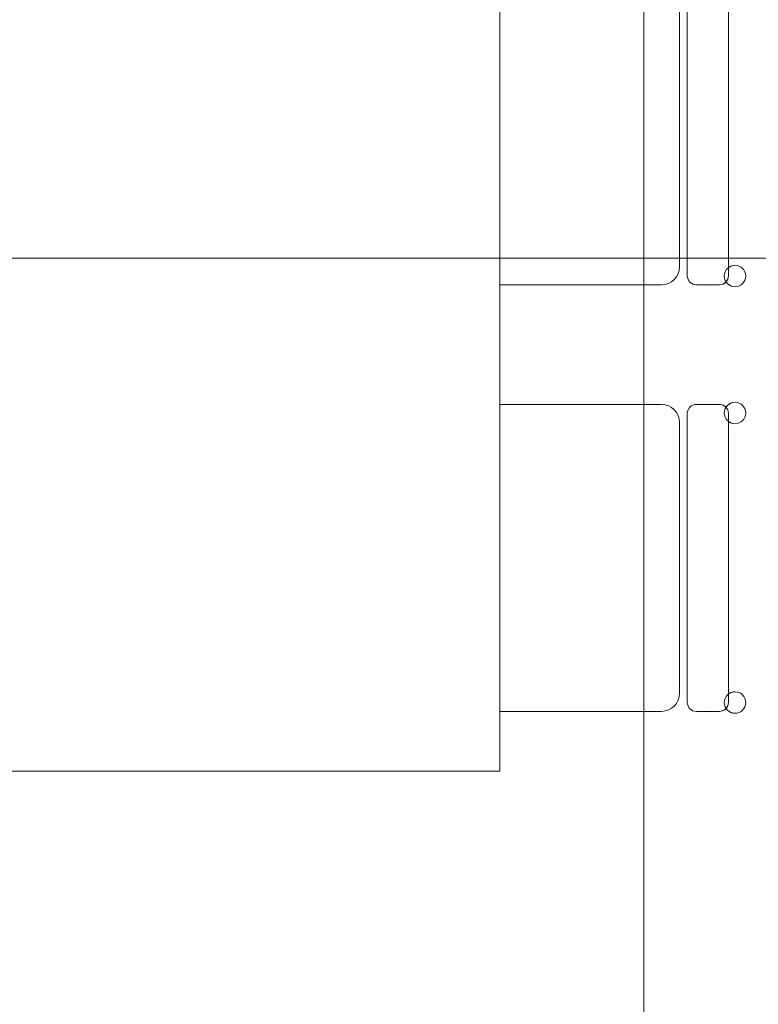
# Model space of a CAD drawing. Header units: centimetres. Extents: x 376 to 6517, y 1901 to 66534.
# Tile 77 of 115: x 2770 to 2874, y 65662 to 65801. Entities that reach past the tile are written whole.
import ezdxf

# ---------------------------------------------------------------- set-up
doc = ezdxf.new("R2010")
doc.units = ezdxf.units.CM
for name, color, linetype, lineweight in [('A-ANNO-DIMS', 7, 'Continuous', 5), ('A-ANNO-DIMS-50', 7, 'Continuous', 5), ('I-FURN', 7, 'Continuous', 5)]:
    doc.layers.add(name, color=color, linetype=linetype, lineweight=lineweight)
doc.styles.add('Arial Narrow_1', font='ARIALN.TTF', dxfattribs={"width": 0.8, "height": 10})
doc.dimstyles.new('standard_wielkość_otworów', dxfattribs={"dimscale": 30.48, "dimtxt": 10.23431, "dimasz": 0.246063, "dimexe": 0.164042, "dimexo": 0.0625, "dimgap": 0, "dimtad": 1, "dimdec": 1, "dimrnd": 0.5, "dimdsep": 46, "dimtxsty": 'Arial Narrow_1', "dimblk1": 'OBLIQUE', "dimblk2": 'OBLIQUE', "dimsah": 1, "dimcen": 0.09, "dimazin": 0, "dimtfac": 1, "dimtdec": 4, "dimtix": 1, "dimtmove": 0, "dimatfit": 3, "dimfxl": 0.164042, "dimfxlon": 1, "dimtvp": 1, "dimtolj": 1, "dimtzin": 0, "dimarcsym": 2})

# ---------------------------------------------------------------- blocks, each defined once
blk = doc.blocks.new('ZZZ Meb Krzesło zwykłe ___FK_v04_0 - przykład-7073046-__-00_00 Przyziemie PB')
at = {"layer": 'I-FURN'}
for p, q in [((-21.59, 10), (-21.59, -12.7)), ((21.59, -12.7), (21.59, 10)), ((20.32, -16.35), (-20.32, -16.35)), ((-20.32, -16.35), (20.32, -16.35)), ((-19.05, -15.24), (19.05, -15.24)), ((-21.59, -17.62), (-21.59, -20.87)), ((-21.59, -17.62), (-21.59, -20.87)), ((21.59, -20.87), (21.59, -17.62)), ((21.59, -17.62), (21.59, -20.87)), ((-20.32, -22.14), (20.32, -22.14)), ((-19.16, -22.14), (19.18, -22.14))]:
    blk.add_line(p, q, dxfattribs=at)
for centre, radius, start, end in [((-19.05, -12.7), 2.54, 180, 270), ((19.05, -12.7), 2.54, 270, 360), ((-20.32, -17.62), 1.27, 90, 180), ((-20.32, -17.62), 1.27, 90, 180), ((20.32, -17.62), 1.27, 360, 90), ((20.32, -17.62), 1.27, 0, 90), ((-20.35, -23.06), 1.51, 360, 180), ((-20.35, -23.06), 1.51, 123.4855, 180), ((-20.32, -20.87), 1.27, 180, 227.4093), ((-20.32, -20.87), 1.27, 180, 270), ((-20.35, -23.06), 1.51, 360, 37.7171), ((20.37, -23.06), 1.51, 360, 180), ((20.37, -23.06), 1.51, 142.2829, 180), ((20.32, -20.87), 1.27, 270, 0), ((20.32, -20.87), 1.27, 313.2379, 360), ((20.37, -23.06), 1.51, 0, 57.1936), ((-20.35, -23.06), 1.51, 180, 360), ((-20.35, -23.06), 1.51, 180, 360), ((20.37, -23.06), 1.51, 180, 360), ((20.37, -23.06), 1.51, 180, 360)]:
    blk.add_arc(centre, radius, start, end, dxfattribs=at)
blk = doc.blocks.new('Meb Stół prosty ___FK_04_1 - Stół prosty 2-9214470-__-00_00 Przyziemie PB')
at = {"layer": 'I-FURN'}
for p, q in [((-118.17, 30.48), (-118.17, -49.52)), ((-118.17, -49.52), (121.83, -49.52))]:
    blk.add_line(p, q, dxfattribs=at)
blk = doc.blocks.new('DIMBLOCK57-__-00_00 Przyziemie PB')
at = {"layer": 'A-ANNO-DIMS-50', "color": 250, "true_color": 0x303030}
for p, q in [((2857.98, 66295.26), (2854.23, 66299.01)), ((2857.98, 66295.26), (2852.98, 66295.26)), ((2857.98, 65544.86), (2857.98, 66295.26)), ((2857.98, 66295.26), (2861.73, 66291.51)), ((2857.98, 66295.26), (2862.98, 66295.26)), ((2857.98, 65544.86), (2854.23, 65548.61)), ((2857.98, 65544.86), (2852.98, 65544.86)), ((2857.98, 65544.86), (2861.73, 65541.11)), ((2857.98, 65544.86), (2862.98, 65544.86))]:
    blk.add_line(p, q, dxfattribs=at)
at = {"layer": 'A-ANNO-DIMS-50', "color": 0, "insert": (2845.05, 65909.42), "char_height": 10, "width": 25.537, "attachment_point": 1, "rotation": 90, "line_spacing_factor": 0.974696, "style": 'Arial Narrow_1'}
blk.add_mtext('750.5', dxfattribs=at)
blk = doc.blocks.new('_Oblique')
at = {"color": 0, "linetype": 'ByBlock', "lineweight": -2}
blk.add_line((-0.5, -0.5), (0.5, 0.5), dxfattribs=at)
blk = doc.blocks.new('DIMBLOCK65-__-00_00 Przyziemie PB')
at = {"layer": 'A-ANNO-DIMS-50', "color": 250, "true_color": 0x303030}
for p, q in [((2481.65, 65767.03), (2481.65, 65772.03)), ((2903.7, 65767.03), (2903.7, 65772.03)), ((2481.65, 65767.03), (2485.4, 65770.78)), ((2903.7, 65767.03), (2907.45, 65770.78)), ((2481.65, 65767.03), (2477.9, 65763.28)), ((2481.65, 65767.03), (2903.7, 65767.03)), ((2481.65, 65767.03), (2481.65, 65762.03)), ((2903.7, 65767.03), (2899.95, 65763.28)), ((2903.7, 65767.03), (2903.7, 65762.03))]:
    blk.add_line(p, q, dxfattribs=at)
at = {"layer": 'A-ANNO-DIMS-50', "color": 0, "insert": (2685.61, 65779.95), "char_height": 10, "width": 16.9597, "attachment_point": 1, "line_spacing_factor": 0.974696, "style": 'Arial Narrow_1'}
blk.add_mtext('422', dxfattribs=at)

msp = doc.modelspace()

# ---------------------------------------------------------------- block references
at = {"layer": 'I-FURN'}
for name, p, rotation in [('Meb Stół prosty ___FK_04_1 - Stół prosty 2-9214470-__-00_00 Przyziemie PB', (2788.23, 65813.04), 90.00000000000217), ('ZZZ Meb Krzesło zwykłe ___FK_v04_0 - przykład-7073046-__-00_00 Przyziemie PB', (2847.75, 65784.86), 90.00000000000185), ('ZZZ Meb Krzesło zwykłe ___FK_v04_0 - przykład-7073046-__-00_00 Przyziemie PB', (2847.75, 65724.86), 90.00000000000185)]:
    msp.add_blockref(name, p, dxfattribs=dict(at, rotation=rotation))

# ---------------------------------------------------------------- dimensions: what is measured, and where the dimension line sits
at = {"layer": 'A-ANNO-DIMS', "color": 250, "true_color": 0x303030}
dim = msp.add_linear_dim(base=(2857.98, 66295.26), p1=(2852.98, 65544.86), p2=(2852.98, 66295.26), angle=90, dimstyle='standard_wielkość_otworów', override={"dimpost": '<>', "dimfxl": 750.4}, dxfattribs=at)
dim.commit()
dim.dimension.update_dxf_attribs({"geometry": 'DIMBLOCK57-__-00_00 Przyziemie PB', "text_midpoint": (2852.87, 65920.06)})
dim = msp.add_linear_dim(base=(2903.6970254, 65767.02639482), p1=(2481.6470254, 65762.02639482), p2=(2903.6970254, 65772.02639482), dimstyle='standard_wielkość_otworów', override={"dimpost": '<>', "dimfxl": 422.168453}, dxfattribs=at)
dim.commit()
dim.dimension.update_dxf_attribs({"geometry": 'DIMBLOCK65-__-00_00 Przyziemie PB', "text_midpoint": (2692.6720254, 65772.0468587)})

doc.saveas('drawing.dxf')
